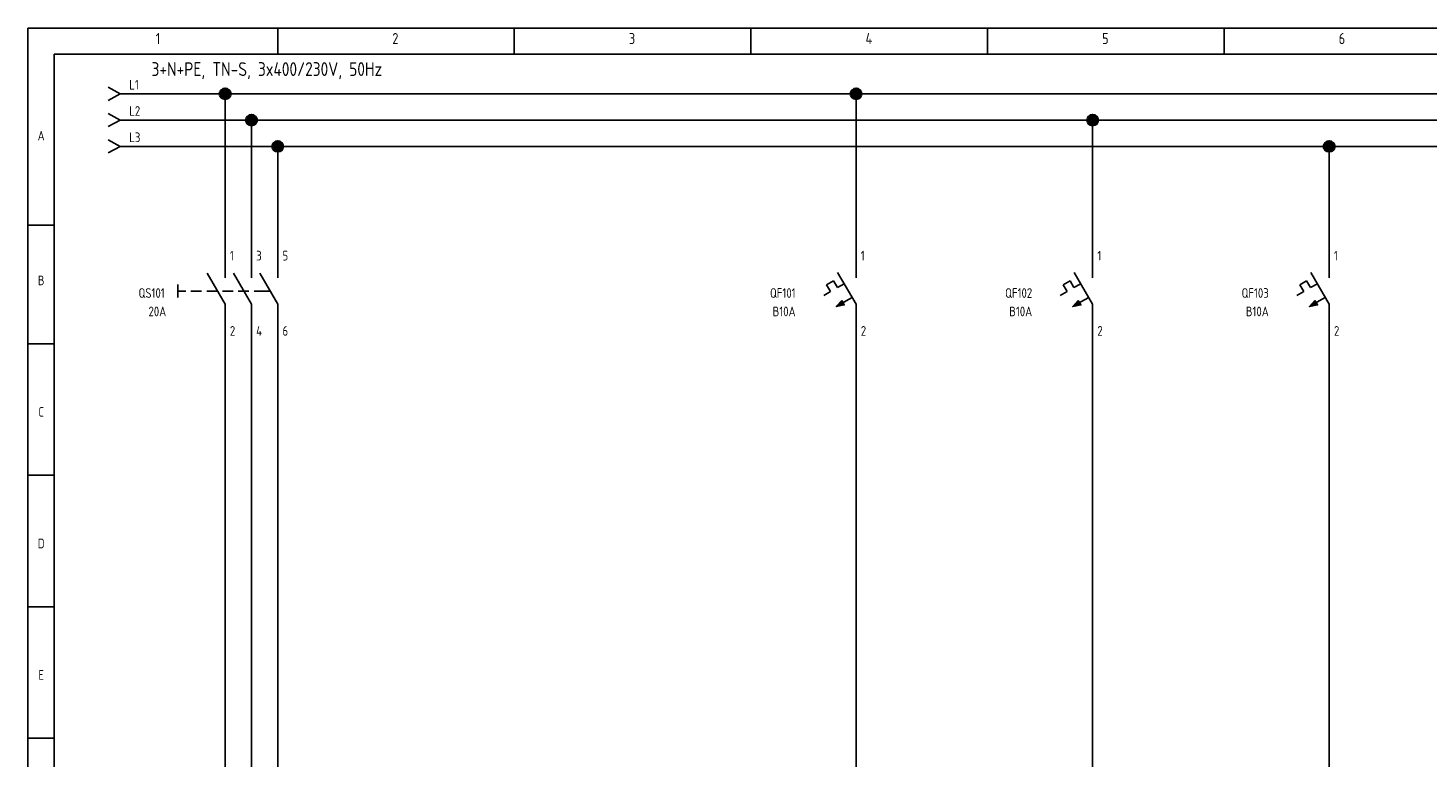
# Model space of a CAD drawing. Header units: millimetres. Extents: x 8 to 412, y 5 to 282.
# Tile 2 of 3: x 8 to 274, y 144 to 282. Entities that reach past the tile are written whole.
import ezdxf
from ezdxf.enums import TextEntityAlignment as Align

# ---------------------------------------------------------------- set-up
doc = ezdxf.new("R2010")
doc.units = ezdxf.units.MM
doc.linetypes.add('Caddy_Solid', pattern=[0])
doc.layers.add('Caddy_1', color=7, linetype='Caddy_Solid', lineweight=25)
doc.styles.add('Caddy_Vectorfont1p', font='isocp___.ttf', dxfattribs={"width": 0.9})
pattern_1 = [(28.64789, (0, 0), (-0.047942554, 0.087758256), []), (118.64789, (0, 0), (-0.087758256, -0.047942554), [])]

# ---------------------------------------------------------------- blocks, each defined once
blk = doc.blocks.new('809B4D6EE0F1')
at = {"layer": 'Caddy_1', "color": 7, "linetype": 'Caddy_Solid', "lineweight": 25}
for p, q in [((7.5, 282.5), (7.5, 5)), ((7.5, 282.5), (412.5, 282.5)), ((55, 282.5), (55, 277.5)), ((100, 282.5), (100, 277.5)), ((145, 282.5), (145, 277.5)), ((190, 282.5), (190, 277.5)), ((235, 282.5), (235, 277.5)), ((12.5, 277.5), (407.5, 277.5)), ((12.5, 277.5), (12.5, 30)), ((7.5, 245), (12.5, 245)), ((7.5, 222.5), (12.5, 222.5)), ((12.5, 222.5), (7.5, 222.5)), ((11.5, 222.5), (10.5, 222.5)), ((12.5, 197.5), (7.5, 197.5)), ((7.5, 197.5), (12.5, 197.5)), ((12.5, 172.5), (7.5, 172.5)), ((7.5, 172.5), (12.5, 172.5)), ((12.5, 147.5), (7.5, 147.5)), ((7.5, 147.5), (12.5, 147.5))]:
    blk.add_line(p, q, dxfattribs=at)
at = {"layer": 'Caddy_1', "color": 7, "lineweight": 25, "style": 'Caddy_Vectorfont1p', "width": 0.9}
for s, p in [('1', (31.8, 279.45)), ('2', (76.8, 279.45)), ('3', (121.8, 279.45)), ('4', (166.8, 279.45)), ('5', (211.8, 279.45)), ('6', (256.8, 279.45))]:
    blk.add_text(s, height=2.1, dxfattribs=at).set_placement(p)
for s, p in [('A', (10, 261.11)), ('B', (10, 233.61)), ('C', (10, 208.61)), ('D', (10, 183.61)), ('E', (10, 158.61))]:
    blk.add_text(s, height=1.84, dxfattribs=at).set_placement(p, align=Align.CENTER)
blk = doc.blocks.new('D4E07C9A6ABC')
at = {"layer": 'Caddy_1', "color": 7, "linetype": 'Caddy_Solid', "lineweight": 25}
for q in [(22.75, 271.25), (22.75, 268.75)]:
    blk.add_line((25, 270), q, dxfattribs=at)
at = {"layer": 'Caddy_1', "color": 7, "lineweight": 25, "style": 'Caddy_Vectorfont1p', "width": 0.9}
blk.add_attdef('$TAG160010', (26.76, 270.81), '', height=1.84, dxfattribs=at)
blk = doc.blocks.new('B0F66AF936CA')
at = {"layer": 'Caddy_1', "color": 7, "linetype": 'Caddy_Solid', "lineweight": 25}
for q in [(22.75, 266.25), (22.75, 263.75)]:
    blk.add_line((25, 265), q, dxfattribs=at)
at = {"layer": 'Caddy_1', "color": 7, "lineweight": 25, "style": 'Caddy_Vectorfont1p', "width": 0.9}
blk.add_attdef('$TAG160010', (26.76, 265.81), '', height=1.84, dxfattribs=at)
blk = doc.blocks.new('BC9FA99361FA')
at = {"layer": 'Caddy_1', "color": 7, "linetype": 'Caddy_Solid', "lineweight": 25}
for q in [(22.75, 261.25), (22.75, 258.75)]:
    blk.add_line((25, 260), q, dxfattribs=at)
at = {"layer": 'Caddy_1', "color": 7, "lineweight": 25, "style": 'Caddy_Vectorfont1p', "width": 0.9}
blk.add_attdef('$TAG160010', (26.76, 260.81), '', height=1.84, dxfattribs=at)
blk = doc.blocks.new('1A8F03705596')
at = {"layer": 'Caddy_1', "color": 7, "linetype": 'Caddy_Solid', "lineweight": 25}
for p, q in [((45, 237.5), (45, 240)), ((50, 237.5), (50, 240)), ((55, 237.5), (55, 240)), ((45, 235), (45, 237.5)), ((50, 235), (50, 237.5)), ((55, 235), (55, 237.5)), ((45, 230), (41.58, 235.92)), ((50, 230), (46.58, 235.92)), ((55, 230), (51.58, 235.92)), ((36, 233.75), (36, 231.25)), ((36, 232.5), (37.5, 232.5)), ((38.5, 232.5), (40.5, 232.5)), ((41.5, 232.5), (43.5, 232.5)), ((44.5, 232.5), (46.5, 232.5)), ((47.5, 232.5), (49.5, 232.5)), ((50.5, 232.5), (53.56, 232.5)), ((45, 227.5), (45, 230)), ((50, 227.5), (50, 230)), ((55, 227.5), (55, 230)), ((45, 227.5), (45, 225)), ((50, 227.5), (50, 225)), ((55, 227.5), (55, 225))]:
    blk.add_line(p, q, dxfattribs=at)
at = {"layer": 'Caddy_1', "color": 7, "lineweight": 25, "style": 'Caddy_Vectorfont1p', "width": 0.9}
for tag, p in [('$TAG175000_00', (45.9, 238.31)), ('$TAG175000_01', (50.9, 238.31)), ('$TAG175000_02', (55.9, 238.31)), ('$TAG175000_03', (45.9, 224.01)), ('$TAG175000_04', (50.9, 224.01)), ('$TAG175000_05', (55.9, 224.01))]:
    blk.add_attdef(tag, p, '', height=1.84, dxfattribs=at)
for tag, p in [('$TAG160010', (33.5, 231.21)), ('$TAG160030', (33.79, 227.71))]:
    blk.add_attdef(tag, text='', height=1.84, dxfattribs=at).set_placement(p, align=Align.RIGHT)
blk = doc.blocks.new('E012F2A4FDFF')
at = {"layer": 'Caddy_1'}
blk.add_hatch(color=7, dxfattribs=at).paths.add_polyline_path([(161.22, 229.55), (162.77, 229.87), (162.27, 230.73)])
at = {"layer": 'Caddy_1', "color": 7, "linetype": 'Caddy_Solid', "lineweight": 25}
for p, q in [((165, 237.5), (165, 240)), ((165, 235), (165, 237.5)), ((160.7, 234.45), (159.4, 233.7)), ((161.45, 233.15), (160.7, 234.45)), ((165, 230), (161.5, 236.06)), ((160.15, 232.4), (158.85, 231.65)), ((159.4, 233.7), (160.15, 232.4)), ((162.75, 233.9), (161.45, 233.15)), ((161.22, 229.55), (162.27, 230.73)), ((162.77, 229.87), (161.22, 229.55)), ((162.08, 230.05), (161.65, 229.8)), ((164.25, 231.3), (162.08, 230.05)), ((162.27, 230.73), (162.77, 229.87)), ((165, 227.5), (165, 230)), ((165, 227.5), (165, 225))]:
    blk.add_line(p, q, dxfattribs=at)
blk.add_lwpolyline([(162.27, 230.73), (162.77, 229.87), (161.22, 229.55)], close=True, dxfattribs=at)
at = {"layer": 'Caddy_1', "color": 7, "lineweight": 25, "style": 'Caddy_Vectorfont1p', "width": 0.9}
for tag, p in [('$TAG175000_00', (165.9, 238.31)), ('$TAG175000_01', (165.9, 224.01))]:
    blk.add_attdef(tag, p, '', height=1.84, dxfattribs=at)
for tag, p in [('$TAG160010', (153.5, 231.21)), ('$TAG160030', (153.5, 227.71))]:
    blk.add_attdef(tag, text='', height=1.84, dxfattribs=at).set_placement(p, align=Align.RIGHT)
blk = doc.blocks.new('ABA62B86029B')
at = {"layer": 'Caddy_1'}
blk.add_hatch(color=7, dxfattribs=at).paths.add_polyline_path([(206.22, 229.55), (207.77, 229.87), (207.27, 230.73)])
at = {"layer": 'Caddy_1', "color": 7, "linetype": 'Caddy_Solid', "lineweight": 25}
for p, q in [((210, 237.5), (210, 240)), ((210, 235), (210, 237.5)), ((205.7, 234.45), (204.4, 233.7)), ((206.45, 233.15), (205.7, 234.45)), ((210, 230), (206.5, 236.06)), ((205.15, 232.4), (203.85, 231.65)), ((204.4, 233.7), (205.15, 232.4)), ((207.75, 233.9), (206.45, 233.15)), ((206.22, 229.55), (207.27, 230.73)), ((207.77, 229.87), (206.22, 229.55)), ((207.08, 230.05), (206.65, 229.8)), ((209.25, 231.3), (207.08, 230.05)), ((207.27, 230.73), (207.77, 229.87)), ((210, 227.5), (210, 230)), ((210, 227.5), (210, 225))]:
    blk.add_line(p, q, dxfattribs=at)
blk.add_lwpolyline([(207.27, 230.73), (207.77, 229.87), (206.22, 229.55)], close=True, dxfattribs=at)
at = {"layer": 'Caddy_1', "color": 7, "lineweight": 25, "style": 'Caddy_Vectorfont1p', "width": 0.9}
for tag, p in [('$TAG175000_00', (210.9, 238.31)), ('$TAG175000_01', (210.9, 224.01))]:
    blk.add_attdef(tag, p, '', height=1.84, dxfattribs=at)
for tag, p in [('$TAG160010', (198.5, 231.21)), ('$TAG160030', (198.5, 227.71))]:
    blk.add_attdef(tag, text='', height=1.84, dxfattribs=at).set_placement(p, align=Align.RIGHT)
blk = doc.blocks.new('D0527013E304')
at = {"layer": 'Caddy_1'}
blk.add_hatch(color=7, dxfattribs=at).paths.add_polyline_path([(251.22, 229.55), (252.77, 229.87), (252.27, 230.73)])
at = {"layer": 'Caddy_1', "color": 7, "linetype": 'Caddy_Solid', "lineweight": 25}
for p, q in [((255, 237.5), (255, 240)), ((255, 235), (255, 237.5)), ((250.7, 234.45), (249.4, 233.7)), ((251.45, 233.15), (250.7, 234.45)), ((255, 230), (251.5, 236.06)), ((250.15, 232.4), (248.85, 231.65)), ((249.4, 233.7), (250.15, 232.4)), ((252.75, 233.9), (251.45, 233.15)), ((251.22, 229.55), (252.27, 230.73)), ((252.77, 229.87), (251.22, 229.55)), ((252.08, 230.05), (251.65, 229.8)), ((254.25, 231.3), (252.08, 230.05)), ((252.27, 230.73), (252.77, 229.87)), ((255, 227.5), (255, 230)), ((255, 227.5), (255, 225))]:
    blk.add_line(p, q, dxfattribs=at)
blk.add_lwpolyline([(252.27, 230.73), (252.77, 229.87), (251.22, 229.55)], close=True, dxfattribs=at)
at = {"layer": 'Caddy_1', "color": 7, "lineweight": 25, "style": 'Caddy_Vectorfont1p', "width": 0.9}
for tag, p in [('$TAG175000_00', (255.9, 238.31)), ('$TAG175000_01', (255.9, 224.01))]:
    blk.add_attdef(tag, p, '', height=1.84, dxfattribs=at)
for tag, p in [('$TAG160010', (243.5, 231.21)), ('$TAG160030', (243.5, 227.71))]:
    blk.add_attdef(tag, text='', height=1.84, dxfattribs=at).set_placement(p, align=Align.RIGHT)

msp = doc.modelspace()

# ---------------------------------------------------------------- hatches: boundary and pattern name
at = {"layer": 'Caddy_1'}
h = msp.add_hatch(dxfattribs=at)
h.set_pattern_fill('_USER', scale=0.1, angle=28.6479, style=0, double=1, pattern_type=0)
h.set_pattern_definition(pattern_1)
edge = h.paths.add_edge_path(flags=0)
edge.add_arc((45, 270), 1, 0, 360)
h = msp.add_hatch(dxfattribs=at)
h.set_pattern_fill('_USER', scale=0.1, angle=28.6479, style=0, double=1, pattern_type=0)
h.set_pattern_definition(pattern_1)
edge = h.paths.add_edge_path(flags=0)
edge.add_arc((165, 270), 1, 0, 360)
h = msp.add_hatch(dxfattribs=at)
h.set_pattern_fill('_USER', scale=0.1, angle=28.6479, style=0, double=1, pattern_type=0)
h.set_pattern_definition(pattern_1)
edge = h.paths.add_edge_path(flags=0)
edge.add_arc((50, 265), 1, 0, 360)
h = msp.add_hatch(dxfattribs=at)
h.set_pattern_fill('_USER', scale=0.1, angle=28.6479, style=0, double=1, pattern_type=0)
h.set_pattern_definition(pattern_1)
edge = h.paths.add_edge_path(flags=0)
edge.add_arc((210, 265), 1, 0, 360)
h = msp.add_hatch(dxfattribs=at)
h.set_pattern_fill('_USER', scale=0.1, angle=28.6479, style=0, double=1, pattern_type=0)
h.set_pattern_definition(pattern_1)
edge = h.paths.add_edge_path(flags=0)
edge.add_arc((55, 260), 1, 0, 360)
h = msp.add_hatch(dxfattribs=at)
h.set_pattern_fill('_USER', scale=0.1, angle=28.6479, style=0, double=1, pattern_type=0)
h.set_pattern_definition(pattern_1)
edge = h.paths.add_edge_path(flags=0)
edge.add_arc((255, 260), 1, 0, 360)

# ---------------------------------------------------------------- linework, layer by layer
at = {"layer": 'Caddy_1', "color": 7, "linetype": 'Caddy_Solid', "lineweight": 25}
for p, q in [((25, 270), (45, 270)), ((45, 270), (165, 270)), ((45, 240), (45, 270)), ((165, 270), (395, 270)), ((165, 240), (165, 270)), ((25, 265), (50, 265)), ((50, 265), (210, 265)), ((50, 240), (50, 265)), ((210, 265), (395, 265)), ((210, 240), (210, 265)), ((25, 260), (55, 260)), ((55, 260), (255, 260)), ((55, 240), (55, 260)), ((255, 260), (395, 260)), ((255, 240), (255, 260)), ((45, 100), (45, 225)), ((50, 100), (50, 225)), ((55, 100), (55, 225)), ((165, 100), (165, 225)), ((210, 100), (210, 225)), ((255, 100), (255, 225))]:
    msp.add_line(p, q, dxfattribs=at)
at = {"layer": 'Caddy_1', "color": 7, "lineweight": 40}
for centre in [(45, 270), (165, 270), (50, 265), (210, 265), (55, 260), (255, 260)]:
    msp.add_circle(centre, 1, dxfattribs=at)

# ---------------------------------------------------------------- block references
at = {"layer": 'Caddy_1'}
msp.add_blockref('809B4D6EE0F1', (0, 0, 1), dxfattribs=at)
ref = msp.add_blockref('D4E07C9A6ABC', (0, 0, 1), dxfattribs=at)
ref.add_attrib('$TAG160010', 'L1', (26.76, 270.81), dxfattribs={"color": 7, "lineweight": 25, "height": 1.838, "style": 'Caddy_Vectorfont1p', "width": 0.9})
ref = msp.add_blockref('B0F66AF936CA', (0, 0, 1), dxfattribs=at)
ref.add_attrib('$TAG160010', 'L2', (26.76, 265.81), dxfattribs={"color": 7, "lineweight": 25, "height": 1.838, "style": 'Caddy_Vectorfont1p', "width": 0.9})
ref = msp.add_blockref('BC9FA99361FA', (0, 0, 1), dxfattribs=at)
ref.add_attrib('$TAG160010', 'L3', (26.76, 260.81), dxfattribs={"color": 7, "lineweight": 25, "height": 1.838, "style": 'Caddy_Vectorfont1p', "width": 0.9})
ref = msp.add_blockref('1A8F03705596', (0, 0, 1), dxfattribs=at)
ref.add_attrib('$TAG160010', 'QS101', dxfattribs={"color": 7, "lineweight": 25, "height": 1.838, "style": 'Caddy_Vectorfont1p', "width": 0.9}).set_placement((33.5, 231.21), align=Align.RIGHT)
ref.add_attrib('$TAG175000_00', '1', (45.9, 238.31), dxfattribs={"color": 7, "lineweight": 25, "height": 1.84, "style": 'Caddy_Vectorfont1p', "width": 0.9})
ref.add_attrib('$TAG175000_01', '3', (50.9, 238.31), dxfattribs={"color": 7, "lineweight": 25, "height": 1.84, "style": 'Caddy_Vectorfont1p', "width": 0.9})
ref.add_attrib('$TAG175000_02', '5', (55.9, 238.31), dxfattribs={"color": 7, "lineweight": 25, "height": 1.84, "style": 'Caddy_Vectorfont1p', "width": 0.9})
ref.add_attrib('$TAG175000_03', '2', (45.9, 224.01), dxfattribs={"color": 7, "lineweight": 25, "height": 1.84, "style": 'Caddy_Vectorfont1p', "width": 0.9})
ref.add_attrib('$TAG175000_04', '4', (50.9, 224.01), dxfattribs={"color": 7, "lineweight": 25, "height": 1.84, "style": 'Caddy_Vectorfont1p', "width": 0.9})
ref.add_attrib('$TAG175000_05', '6', (55.9, 224.01), dxfattribs={"color": 7, "lineweight": 25, "height": 1.84, "style": 'Caddy_Vectorfont1p', "width": 0.9})
ref.add_attrib('$TAG160030', '20A', dxfattribs={"color": 7, "lineweight": 25, "height": 1.838, "style": 'Caddy_Vectorfont1p', "width": 0.9}).set_placement((33.79, 227.71), align=Align.RIGHT)
ref = msp.add_blockref('E012F2A4FDFF', (0, 0, 1), dxfattribs=at)
ref.add_attrib('$TAG175000_00', '1', (165.9, 238.31), dxfattribs={"color": 7, "lineweight": 25, "height": 1.84, "style": 'Caddy_Vectorfont1p', "width": 0.9})
ref.add_attrib('$TAG175000_01', '2', (165.9, 224.01), dxfattribs={"color": 7, "lineweight": 25, "height": 1.84, "style": 'Caddy_Vectorfont1p', "width": 0.9})
ref.add_attrib('$TAG160010', 'QF101', dxfattribs={"color": 7, "lineweight": 25, "height": 1.838, "style": 'Caddy_Vectorfont1p', "width": 0.9}).set_placement((153.5, 231.21), align=Align.RIGHT)
ref.add_attrib('$TAG160030', 'B10A', dxfattribs={"color": 7, "lineweight": 25, "height": 1.838, "style": 'Caddy_Vectorfont1p', "width": 0.9}).set_placement((153.5, 227.71), align=Align.RIGHT)
ref = msp.add_blockref('ABA62B86029B', (0, 0, 1), dxfattribs=at)
ref.add_attrib('$TAG175000_00', '1', (210.9, 238.31), dxfattribs={"color": 7, "lineweight": 25, "height": 1.84, "style": 'Caddy_Vectorfont1p', "width": 0.9})
ref.add_attrib('$TAG175000_01', '2', (210.9, 224.01), dxfattribs={"color": 7, "lineweight": 25, "height": 1.84, "style": 'Caddy_Vectorfont1p', "width": 0.9})
ref.add_attrib('$TAG160010', 'QF102', dxfattribs={"color": 7, "lineweight": 25, "height": 1.838, "style": 'Caddy_Vectorfont1p', "width": 0.9}).set_placement((198.5, 231.21), align=Align.RIGHT)
ref.add_attrib('$TAG160030', 'B10A', dxfattribs={"color": 7, "lineweight": 25, "height": 1.838, "style": 'Caddy_Vectorfont1p', "width": 0.9}).set_placement((198.5, 227.71), align=Align.RIGHT)
ref = msp.add_blockref('D0527013E304', (0, 0, 1), dxfattribs=at)
ref.add_attrib('$TAG175000_00', '1', (255.9, 238.31), dxfattribs={"color": 7, "lineweight": 25, "height": 1.84, "style": 'Caddy_Vectorfont1p', "width": 0.9})
ref.add_attrib('$TAG175000_01', '2', (255.9, 224.01), dxfattribs={"color": 7, "lineweight": 25, "height": 1.84, "style": 'Caddy_Vectorfont1p', "width": 0.9})
ref.add_attrib('$TAG160010', 'QF103', dxfattribs={"color": 7, "lineweight": 25, "height": 1.838, "style": 'Caddy_Vectorfont1p', "width": 0.9}).set_placement((243.5, 231.21), align=Align.RIGHT)
ref.add_attrib('$TAG160030', 'B10A', dxfattribs={"color": 7, "lineweight": 25, "height": 1.838, "style": 'Caddy_Vectorfont1p', "width": 0.9}).set_placement((243.5, 227.71), align=Align.RIGHT)

# ---------------------------------------------------------------- texts
at = {"layer": 'Caddy_1', "color": 7, "lineweight": 25, "style": 'Caddy_Vectorfont1p', "width": 0.9}
msp.add_text('3+N+PE, TN-S, 3x400/230V, 50Hz', height=2.625, dxfattribs=at).set_placement((31, 273.38))

doc.saveas('drawing.dxf')
